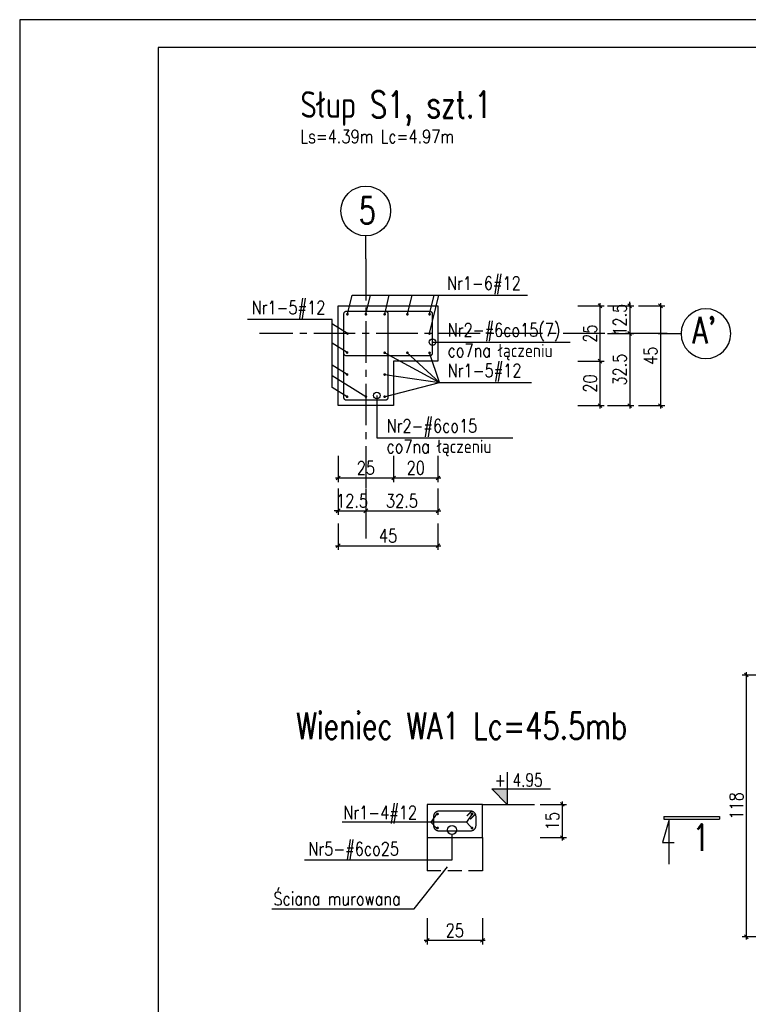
# Model space of a CAD drawing. Header units: millimetres. Extents: x 1295067 to 1326940, y -195766 to -188341.
# Tile 7 of 9: x 1306051 to 1309338, y -192780 to -188341. Entities that reach past the tile are written whole.
import ezdxf
from ezdxf.enums import TextEntityAlignment as Align

# ---------------------------------------------------------------- set-up
doc = ezdxf.new("R2010")
doc.units = ezdxf.units.MM
doc.header["$LTSCALE"] = 250
doc.linetypes.add('CENTER2', pattern=[1.125, 0.75, -0.125, 0.125, -0.125])
doc.linetypes.add('DASHED2', pattern=[0.375, 0.25, -0.125])
for name, color, linetype in [('11 - opisy TXT2', 4, 'Continuous'), ('111 - opisy TXT3', 2, 'Continuous'), ('2 - linie odniesienia opisy', 8, 'Continuous'), ('3 - linia 1', 1, 'Continuous'), ('33 - linia 2', 3, 'Continuous'), ('44 - osie 2', 6, 'CENTER2'), ('55 - cienka przerywana 2', 1, 'DASHED2'), ('8 - zbrojenie', 8, 'Continuous')]:
    doc.layers.add(name, color=color, linetype=linetype)
doc.styles.add('TXT2', font='simplex.shx', dxfattribs={"width": 0.8, "height": 60})
doc.styles.add('TXT3', font='simplex.shx', dxfattribs={"width": 0.8, "height": 120})
doc.dimstyles.new('R1 - centymetry', dxfattribs={"dimtxt": 60, "dimasz": 17.5, "dimexe": 18.75, "dimexo": 18.75, "dimgap": 0.375, "dimtad": 0, "dimdec": 1, "dimlfac": 0.1, "dimrnd": 0.5, "dimdsep": 46, "dimtxsty": 'TXT2', "dimblk1": 'OBLIQUE', "dimblk2": 'OBLIQUE', "dimsah": 1, "dimcen": -0.75, "dimdle": 12.5, "dimclrt": 4, "dimadec": 0, "dimazin": 0, "dimtfac": 0.75, "dimtdec": 1, "dimtix": 1, "dimtmove": 2, "dimatfit": 3, "dimldrblk": 'OBLIQUE', "dimfxl": 100, "dimfxlon": 1, "dimtvp": 0.75, "dimtolj": 1, "dimtzin": 0, "dimarcsym": 0})

# ---------------------------------------------------------------- blocks, each defined once
blk = doc.blocks.new('pozycj-l')
at = {"layer": '111 - opisy TXT3', "linetype": 'Continuous'}
blk.add_circle((-72, -0.2), 37.4, dxfattribs=at)
at = {"layer": '2 - linie odniesienia opisy', "linetype": 'Continuous'}
blk.add_line((0, 0), (-34.6, 0), dxfattribs=at)
at = {"layer": '111 - opisy TXT3', "linetype": 'Continuous', "style": 'TXT2', "width": 0.75}
blk.add_attdef('NR', text='', height=40, dxfattribs=at).set_placement((-71.7, -19.8), align=Align.CENTER)
blk = doc.blocks.new('_OBLIQUE')
at = {"color": 0, "linetype": 'ByBlock'}
blk.add_line((-0.5, -0.5), (0.5, 0.5), dxfattribs=at)
blk = doc.blocks.new('*D65')
at = {"layer": '2 - linie odniesienia opisy', "color": 0, "lineweight": -2, "transparency": 16777216}
for p, q in [((1307487.7, -190307.1), (1307487.7, -190425.8)), ((1307737.7, -190307.1), (1307737.7, -190425.8)), ((1307475.2, -190407.1), (1307750.2, -190407.1))]:
    blk.add_line(p, q, dxfattribs=at)
at = {"layer": 'Defpoints', "color": 0, "transparency": 16777216}
for p in [(1307487.7, -190081.1), (1307737.7, -190081.1), (1307737.7, -190407.1)]:
    blk.add_point(p, dxfattribs=at)
at = {"layer": '2 - linie odniesienia opisy', "color": 0, "linetype": 'ByBlock', "lineweight": -2, "transparency": 16777216, "xscale": 17.5, "yscale": 17.5, "zscale": 17.5, "rotation": 180}
blk.add_blockref('_OBLIQUE', (1307487.7, -190407.1), dxfattribs=at)
at = {"layer": '2 - linie odniesienia opisy', "color": 0, "linetype": 'ByBlock', "lineweight": -2, "transparency": 16777216, "xscale": 17.5, "yscale": 17.5, "zscale": 17.5}
blk.add_blockref('_OBLIQUE', (1307737.7, -190407.1), dxfattribs=at)
at = {"layer": '2 - linie odniesienia opisy', "color": 4, "transparency": 16777216, "insert": (1307612.7, -190362.1), "char_height": 60, "attachment_point": 5, "style": 'TXT2'}
blk.add_mtext('\\A1;25', dxfattribs=at)
blk = doc.blocks.new('*D66')
at = {"layer": '2 - linie odniesienia opisy', "color": 0, "lineweight": -2, "transparency": 16777216}
for p, q in [((1307737.7, -190307.1), (1307737.7, -190425.8)), ((1307937.7, -190307.1), (1307937.7, -190425.8)), ((1307725.2, -190407.1), (1307950.2, -190407.1))]:
    blk.add_line(p, q, dxfattribs=at)
at = {"layer": 'Defpoints', "color": 0, "transparency": 16777216}
for p in [(1307937.7, -189881.1), (1307737.7, -190081.1), (1307937.7, -190407.1)]:
    blk.add_point(p, dxfattribs=at)
at = {"layer": '2 - linie odniesienia opisy', "color": 0, "linetype": 'ByBlock', "lineweight": -2, "transparency": 16777216, "xscale": 17.5, "yscale": 17.5, "zscale": 17.5, "rotation": 180}
blk.add_blockref('_OBLIQUE', (1307737.7, -190407.1), dxfattribs=at)
at = {"layer": '2 - linie odniesienia opisy', "color": 0, "linetype": 'ByBlock', "lineweight": -2, "transparency": 16777216, "xscale": 17.5, "yscale": 17.5, "zscale": 17.5}
blk.add_blockref('_OBLIQUE', (1307937.7, -190407.1), dxfattribs=at)
at = {"layer": '2 - linie odniesienia opisy', "color": 4, "transparency": 16777216, "insert": (1307837.7, -190362.1), "char_height": 60, "attachment_point": 5, "style": 'TXT2'}
blk.add_mtext('\\A1;20', dxfattribs=at)
blk = doc.blocks.new('*D67')
at = {"layer": '2 - linie odniesienia opisy', "color": 0, "lineweight": -2, "transparency": 16777216}
for p, q in [((1307487.7, -190454.8), (1307487.7, -190573.5)), ((1307612.7, -190454.8), (1307612.7, -190573.5)), ((1307487.7, -190554.8), (1307470.2, -190554.8)), ((1307475.2, -190554.8), (1307625.2, -190554.8)), ((1307612.7, -190554.8), (1307630.2, -190554.8))]:
    blk.add_line(p, q, dxfattribs=at)
at = {"layer": 'Defpoints', "color": 0, "transparency": 16777216}
for p in [(1307487.7, -190081.1), (1307612.7, -190081.1), (1307612.7, -190554.8)]:
    blk.add_point(p, dxfattribs=at)
at = {"layer": '2 - linie odniesienia opisy', "color": 0, "linetype": 'ByBlock', "lineweight": -2, "transparency": 16777216, "xscale": 17.5, "yscale": 17.5, "zscale": 17.5}
blk.add_blockref('_OBLIQUE', (1307487.7, -190554.8), dxfattribs=at)
at = {"layer": '2 - linie odniesienia opisy', "color": 0, "linetype": 'ByBlock', "lineweight": -2, "transparency": 16777216, "xscale": 17.5, "yscale": 17.5, "zscale": 17.5, "rotation": 180}
blk.add_blockref('_OBLIQUE', (1307612.7, -190554.8), dxfattribs=at)
at = {"layer": '2 - linie odniesienia opisy', "color": 4, "transparency": 16777216, "insert": (1307550.2, -190509.8), "char_height": 60, "attachment_point": 5, "style": 'TXT2'}
blk.add_mtext('\\A1;12.5', dxfattribs=at)
blk = doc.blocks.new('*D68')
at = {"layer": '2 - linie odniesienia opisy', "color": 0, "lineweight": -2, "transparency": 16777216}
for p, q in [((1307612.7, -190454.8), (1307612.7, -190573.5)), ((1307937.7, -190454.8), (1307937.7, -190573.5)), ((1307600.2, -190554.8), (1307950.2, -190554.8))]:
    blk.add_line(p, q, dxfattribs=at)
at = {"layer": 'Defpoints', "color": 0, "transparency": 16777216}
for p in [(1307937.7, -189881.1), (1307612.7, -190081.1), (1307937.7, -190554.8)]:
    blk.add_point(p, dxfattribs=at)
at = {"layer": '2 - linie odniesienia opisy', "color": 0, "linetype": 'ByBlock', "lineweight": -2, "transparency": 16777216, "xscale": 17.5, "yscale": 17.5, "zscale": 17.5, "rotation": 180}
blk.add_blockref('_OBLIQUE', (1307612.7, -190554.8), dxfattribs=at)
at = {"layer": '2 - linie odniesienia opisy', "color": 0, "linetype": 'ByBlock', "lineweight": -2, "transparency": 16777216, "xscale": 17.5, "yscale": 17.5, "zscale": 17.5}
blk.add_blockref('_OBLIQUE', (1307937.7, -190554.8), dxfattribs=at)
at = {"layer": '2 - linie odniesienia opisy', "color": 4, "transparency": 16777216, "insert": (1307775.2, -190509.8), "char_height": 60, "attachment_point": 5, "style": 'TXT2'}
blk.add_mtext('\\A1;32.5', dxfattribs=at)
blk = doc.blocks.new('*D69')
at = {"layer": '2 - linie odniesienia opisy', "color": 0, "lineweight": -2, "transparency": 16777216}
for p, q in [((1307487.7, -190612.4), (1307487.7, -190731.1)), ((1307937.7, -190612.4), (1307937.7, -190731.1)), ((1307475.2, -190712.4), (1307950.2, -190712.4))]:
    blk.add_line(p, q, dxfattribs=at)
at = {"layer": 'Defpoints', "color": 0, "transparency": 16777216}
for p in [(1307937.7, -189881.1), (1307487.7, -190081.1), (1307937.7, -190712.4)]:
    blk.add_point(p, dxfattribs=at)
at = {"layer": '2 - linie odniesienia opisy', "color": 0, "linetype": 'ByBlock', "lineweight": -2, "transparency": 16777216, "xscale": 17.5, "yscale": 17.5, "zscale": 17.5, "rotation": 180}
blk.add_blockref('_OBLIQUE', (1307487.7, -190712.4), dxfattribs=at)
at = {"layer": '2 - linie odniesienia opisy', "color": 0, "linetype": 'ByBlock', "lineweight": -2, "transparency": 16777216, "xscale": 17.5, "yscale": 17.5, "zscale": 17.5}
blk.add_blockref('_OBLIQUE', (1307937.7, -190712.4), dxfattribs=at)
at = {"layer": '2 - linie odniesienia opisy', "color": 4, "transparency": 16777216, "insert": (1307712.7, -190667.4), "char_height": 60, "attachment_point": 5, "style": 'TXT2'}
blk.add_mtext('\\A1;45', dxfattribs=at)
blk = doc.blocks.new('*D70')
at = {"layer": '2 - linie odniesienia opisy', "color": 0, "lineweight": -2, "transparency": 16777216}
for p, q in [((1308568.6, -189631.1), (1308687.4, -189631.1)), ((1308668.6, -189618.6), (1308668.6, -189893.6)), ((1308568.6, -189881.1), (1308687.4, -189881.1))]:
    blk.add_line(p, q, dxfattribs=at)
at = {"layer": 'Defpoints', "color": 0, "transparency": 16777216}
for p in [(1307940.7, -189631.1), (1307940.7, -189881.1), (1308668.6, -189881.1)]:
    blk.add_point(p, dxfattribs=at)
at = {"layer": '2 - linie odniesienia opisy', "color": 0, "linetype": 'ByBlock', "lineweight": -2, "transparency": 16777216, "xscale": 17.5, "yscale": 17.5, "zscale": 17.5}
for p, rotation in [((1308668.6, -189631.1), 90), ((1308668.6, -189881.1), 270)]:
    blk.add_blockref('_OBLIQUE', p, dxfattribs=dict(at, rotation=rotation))
at = {"layer": '2 - linie odniesienia opisy', "color": 4, "transparency": 16777216, "insert": (1308623.6, -189756.1), "char_height": 60, "attachment_point": 5, "rotation": 90, "style": 'TXT2'}
blk.add_mtext('\\A1;25', dxfattribs=at)
blk = doc.blocks.new('*D71')
at = {"layer": '2 - linie odniesienia opisy', "color": 0, "lineweight": -2, "transparency": 16777216}
for p, q in [((1308668.6, -189868.6), (1308668.6, -190093.6)), ((1308568.6, -189881.1), (1308687.4, -189881.1)), ((1308568.6, -190081.1), (1308687.4, -190081.1))]:
    blk.add_line(p, q, dxfattribs=at)
at = {"layer": 'Defpoints', "color": 0, "transparency": 16777216}
for p in [(1307940.7, -189881.1), (1307737.7, -190081.1), (1308668.6, -190081.1)]:
    blk.add_point(p, dxfattribs=at)
at = {"layer": '2 - linie odniesienia opisy', "color": 0, "linetype": 'ByBlock', "lineweight": -2, "transparency": 16777216, "xscale": 17.5, "yscale": 17.5, "zscale": 17.5}
for p, rotation in [((1308668.6, -189881.1), 90), ((1308668.6, -190081.1), 270)]:
    blk.add_blockref('_OBLIQUE', p, dxfattribs=dict(at, rotation=rotation))
at = {"layer": '2 - linie odniesienia opisy', "color": 4, "transparency": 16777216, "insert": (1308623.6, -189981.1), "char_height": 60, "attachment_point": 5, "rotation": 90, "style": 'TXT2'}
blk.add_mtext('\\A1;20', dxfattribs=at)
blk = doc.blocks.new('*D72')
at = {"layer": '2 - linie odniesienia opisy', "color": 0, "lineweight": -2, "transparency": 16777216}
for p, q in [((1308702.6, -189631.1), (1308821.3, -189631.1)), ((1308802.6, -189631.1), (1308802.6, -189613.6)), ((1308802.6, -189618.6), (1308802.6, -189768.6)), ((1308702.6, -189756.1), (1308821.3, -189756.1)), ((1308802.6, -189756.1), (1308802.6, -189773.6))]:
    blk.add_line(p, q, dxfattribs=at)
at = {"layer": 'Defpoints', "color": 0, "transparency": 16777216}
for p in [(1307937.7, -189631.1), (1307937.7, -189756.1), (1308802.6, -189756.1)]:
    blk.add_point(p, dxfattribs=at)
at = {"layer": '2 - linie odniesienia opisy', "color": 0, "linetype": 'ByBlock', "lineweight": -2, "transparency": 16777216, "xscale": 17.5, "yscale": 17.5, "zscale": 17.5}
for p, rotation in [((1308802.6, -189631.1), 270), ((1308802.6, -189756.1), 90)]:
    blk.add_blockref('_OBLIQUE', p, dxfattribs=dict(at, rotation=rotation))
at = {"layer": '2 - linie odniesienia opisy', "color": 4, "transparency": 16777216, "insert": (1308757.6, -189693.6), "char_height": 60, "attachment_point": 5, "rotation": 90, "style": 'TXT2'}
blk.add_mtext('\\A1;12.5', dxfattribs=at)
blk = doc.blocks.new('*D73')
at = {"layer": '2 - linie odniesienia opisy', "color": 0, "lineweight": -2, "transparency": 16777216}
for p, q in [((1308702.6, -189756.1), (1308821.3, -189756.1)), ((1308802.6, -189743.6), (1308802.6, -190093.6)), ((1308702.6, -190081.1), (1308821.3, -190081.1))]:
    blk.add_line(p, q, dxfattribs=at)
at = {"layer": 'Defpoints', "color": 0, "transparency": 16777216}
for p in [(1307937.7, -189756.1), (1307737.7, -190081.1), (1308802.6, -190081.1)]:
    blk.add_point(p, dxfattribs=at)
at = {"layer": '2 - linie odniesienia opisy', "color": 0, "linetype": 'ByBlock', "lineweight": -2, "transparency": 16777216, "xscale": 17.5, "yscale": 17.5, "zscale": 17.5}
for p, rotation in [((1308802.6, -189756.1), 90), ((1308802.6, -190081.1), 270)]:
    blk.add_blockref('_OBLIQUE', p, dxfattribs=dict(at, rotation=rotation))
at = {"layer": '2 - linie odniesienia opisy', "color": 4, "transparency": 16777216, "insert": (1308757.6, -189918.6), "char_height": 60, "attachment_point": 5, "rotation": 90, "style": 'TXT2'}
blk.add_mtext('\\A1;32.5', dxfattribs=at)
blk = doc.blocks.new('*D74')
at = {"layer": '2 - linie odniesienia opisy', "color": 0, "lineweight": -2, "transparency": 16777216}
for p, q in [((1308841.9, -189631.1), (1308960.6, -189631.1)), ((1308941.9, -189618.6), (1308941.9, -190093.6)), ((1308841.9, -190081.1), (1308960.6, -190081.1))]:
    blk.add_line(p, q, dxfattribs=at)
at = {"layer": 'Defpoints', "color": 0, "transparency": 16777216}
for p in [(1307937.7, -189631.1), (1307737.7, -190081.1), (1308941.9, -190081.1)]:
    blk.add_point(p, dxfattribs=at)
at = {"layer": '2 - linie odniesienia opisy', "color": 0, "linetype": 'ByBlock', "lineweight": -2, "transparency": 16777216, "xscale": 17.5, "yscale": 17.5, "zscale": 17.5}
for p, rotation in [((1308941.9, -189631.1), 90), ((1308941.9, -190081.1), 270)]:
    blk.add_blockref('_OBLIQUE', p, dxfattribs=dict(at, rotation=rotation))
at = {"layer": '2 - linie odniesienia opisy', "color": 4, "transparency": 16777216, "insert": (1308896.9, -189856.1), "char_height": 60, "attachment_point": 5, "rotation": 90, "style": 'TXT2'}
blk.add_mtext('\\A1;45', dxfattribs=at)
blk = doc.blocks.new('*D92')
at = {"layer": '8 - zbrojenie', "color": 0, "lineweight": -2, "transparency": 16777216}
for p, q in [((1307888.6, -192391.3), (1307888.6, -192510.1)), ((1308138.6, -192391.3), (1308138.6, -192510.1)), ((1307876.1, -192491.3), (1308151.1, -192491.3))]:
    blk.add_line(p, q, dxfattribs=at)
at = {"layer": 'Defpoints', "color": 0, "transparency": 16777216}
for p in [(1307888.6, -192028.3), (1308138.6, -192028.3), (1308138.6, -192491.3)]:
    blk.add_point(p, dxfattribs=at)
at = {"layer": '8 - zbrojenie', "color": 0, "linetype": 'ByBlock', "lineweight": -2, "transparency": 16777216, "xscale": 17.5, "yscale": 17.5, "zscale": 17.5, "rotation": 180}
blk.add_blockref('_OBLIQUE', (1307888.6, -192491.3), dxfattribs=at)
at = {"layer": '8 - zbrojenie', "color": 0, "linetype": 'ByBlock', "lineweight": -2, "transparency": 16777216, "xscale": 17.5, "yscale": 17.5, "zscale": 17.5}
blk.add_blockref('_OBLIQUE', (1308138.6, -192491.3), dxfattribs=at)
at = {"layer": '8 - zbrojenie', "color": 4, "transparency": 16777216, "insert": (1308013.6, -192446.3), "char_height": 60, "attachment_point": 5, "style": 'TXT2'}
blk.add_mtext('\\A1;25', dxfattribs=at)
blk = doc.blocks.new('poz')
at = {"layer": '2 - linie odniesienia opisy', "linetype": 'Continuous'}
blk.add_lwpolyline([(0, 58), (0, 0), (-27.4, 28), (78.3, 28)], dxfattribs=at)
at = {"layer": '2 - linie odniesienia opisy', "color": 4, "linetype": 'Continuous', "style": 'TXT2', "width": 0.75}
blk.add_attdef('POZ', (-29.7, 32), '', height=24, dxfattribs=at)
blk = doc.blocks.new('*D93')
at = {"layer": '2 - linie odniesienia opisy', "color": 0, "lineweight": -2, "transparency": 16777216}
for p, q in [((1308498.6, -191865.8), (1308498.6, -192040.8)), ((1308398.6, -191878.3), (1308517.4, -191878.3)), ((1308398.6, -192028.3), (1308517.4, -192028.3))]:
    blk.add_line(p, q, dxfattribs=at)
at = {"layer": 'Defpoints', "color": 0, "transparency": 16777216}
for p in [(1308138.6, -191878.3), (1308138.6, -192028.3), (1308498.6, -192028.3)]:
    blk.add_point(p, dxfattribs=at)
at = {"layer": '2 - linie odniesienia opisy', "color": 0, "linetype": 'ByBlock', "lineweight": -2, "transparency": 16777216, "xscale": 17.5, "yscale": 17.5, "zscale": 17.5}
for p, rotation in [((1308498.6, -191878.3), 90), ((1308498.6, -192028.3), 270)]:
    blk.add_blockref('_OBLIQUE', p, dxfattribs=dict(at, rotation=rotation))
at = {"layer": '2 - linie odniesienia opisy', "color": 4, "transparency": 16777216, "insert": (1308453.6, -191953.3), "char_height": 60, "attachment_point": 5, "rotation": 90, "style": 'TXT2'}
blk.add_mtext('\\A1;15', dxfattribs=at)
blk = doc.blocks.new('P7')
at = {"layer": '111 - opisy TXT3', "linetype": 'Continuous'}
for p, q in [((0, 0), (-12.3, -41.7)), ((-9.6, 5.1), (90.8, 5.1)), ((-9.6, 5.1), (-9.6, 0.1)), ((-9.6, 0.1), (90.8, 0.1)), ((0, -80.9), (0, 0)), ((90.8, 5.1), (90.8, 0.1)), ((-12.3, -41.7), (9.2, -41.7))]:
    blk.add_line(p, q, dxfattribs=at)
at = {"layer": '111 - opisy TXT3', "style": 'TXT3', "width": 0.8}
blk.add_attdef('NR', (24.3, -56.4), '', height=48, dxfattribs=at)
blk = doc.blocks.new('*D125')
at = {"layer": '2 - linie odniesienia opisy', "color": 0, "lineweight": -2, "transparency": 16777216}
for p, q in [((1309328.6, -191282.9), (1309328.6, -192487.9)), ((1309428.6, -191295.4), (1309309.9, -191295.4)), ((1309428.6, -192475.4), (1309309.9, -192475.4))]:
    blk.add_line(p, q, dxfattribs=at)
at = {"layer": 'Defpoints', "color": 0, "transparency": 16777216}
for p in [(1310137.9, -191295.4), (1309328.6, -192475.4), (1310137.9, -192475.4)]:
    blk.add_point(p, dxfattribs=at)
at = {"layer": '2 - linie odniesienia opisy', "color": 0, "linetype": 'ByBlock', "lineweight": -2, "transparency": 16777216, "xscale": 17.5, "yscale": 17.5, "zscale": 17.5}
for p, rotation in [((1309328.6, -191295.4), 90), ((1309328.6, -192475.4), 270)]:
    blk.add_blockref('_OBLIQUE', p, dxfattribs=dict(at, rotation=rotation))
at = {"layer": '2 - linie odniesienia opisy', "color": 4, "transparency": 16777216, "insert": (1309283.6, -191885.4), "char_height": 60, "attachment_point": 5, "rotation": 90, "style": 'TXT2'}
blk.add_mtext('\\A1;118', dxfattribs=at)

msp = doc.modelspace()

# ---------------------------------------------------------------- hatches: boundary and pattern name
at = {"layer": '2 - linie odniesienia opisy'}
msp.add_hatch(color=256, dxfattribs=at).paths.add_polyline_path([(1308181.2, -191808.34), (1308249.6, -191878.34), (1308249.6, -191808.34)])

# ---------------------------------------------------------------- linework, layer by layer
at = {"layer": '111 - opisy TXT3'}
msp.add_lwpolyline([(1306676.12, -195641.39), (1316426.12, -195641.39), (1316426.12, -188466.39), (1306676.12, -188466.39)], close=True, dxfattribs=at)
at = {"layer": '2 - linie odniesienia opisy'}
for p, q in [((1307933.81, -191918.35), (1307906.24, -191958.34)), ((1308094.96, -191916.6), (1308066.02, -191958.34)), ((1308066.02, -191958.34), (1307504.93, -191958.34)), ((1307933.81, -191988.34), (1307906.24, -191958.34)), ((1308094.96, -191990.08), (1308066.02, -191958.34)), ((1308001.13, -192128.48), (1308001.13, -192013.34)), ((1307335.62, -192128.48), (1308001.13, -192128.48))]:
    msp.add_line(p, q, dxfattribs=at)
msp.add_lwpolyline([(1306051.12, -195766.39), (1316551.12, -195766.39), (1316551.12, -188341.39), (1306051.12, -188341.39)], close=True, dxfattribs=at)
for points in [[(1307529.36, -189669.17), (1307550.36, -189583.34)], [(1307550.36, -189583.34), (1308341.45, -189583.34)], [(1307612.72, -189669.17), (1307633.72, -189583.34)], [(1307697.38, -189669.17), (1307718.38, -189583.34)], [(1307799.91, -189669.17), (1307820.91, -189583.34)], [(1307899.91, -189669.17), (1307920.91, -189583.34)], [(1307899.91, -189756.06), (1307942.17, -189583.34)], [(1307460.32, -189999.25), (1307460.32, -189693.07), (1307078.26, -189693.07)], [(1307529.36, -189756.06), (1307461.67, -189714.49)], [(1307528.01, -189841.73), (1307460.32, -189800.15)], [(1307912.72, -189794.48), (1308534.34, -189794.48)], [(1307694.48, -190041.35), (1307944.39, -189977.03), (1307899.91, -189842.96)], [(1307697.38, -189842.96), (1307944.39, -189977.03)], [(1307697.44, -189940.83), (1307944.39, -189977.03), (1307797.71, -189840.92)], [(1307528.01, -189940.83), (1307460.32, -189899.25)], [(1307612.72, -190040.83), (1307460.32, -189947.22)], [(1307528.01, -190040.83), (1307460.32, -189999.25)], [(1307944.39, -189977.03), (1308359.09, -189977.03)], [(1307662.15, -190034.96), (1307662.15, -190226.66), (1308275.41, -190226.66)], [(1308138.62, -191878.34), (1308372.93, -191878.34)], [(1307188.01, -192349.24), (1307831.12, -192349.24), (1307980.17, -192160.48)]]:
    msp.add_lwpolyline(points, dxfattribs=at)
for points in [[(1307524.72, -190056.06, 6, 6, 0), (1307700.72, -190056.06, 6, 6, 0.4142136), (1307712.72, -190044.06, 6, 6, 0), (1307712.72, -189668.06, 6, 6, 0.4142136), (1307700.72, -189656.06, 6, 6, 0), (1307524.72, -189656.06, 6, 6, 0.4142136), (1307512.72, -189668.06, 6, 6, 0), (1307512.72, -190044.06, 6, 6, 0.4142136)], [(1307512.72, -189668.06, 6, 6, 0), (1307512.72, -189844.06, 6, 6, 0.4142136), (1307524.72, -189856.06, 6, 6, 0), (1307900.72, -189856.06, 6, 6, 0.4142136), (1307912.72, -189844.06, 6, 6, 0), (1307912.72, -189668.06, 6, 6, 0.4142136), (1307900.72, -189656.06, 6, 6, 0), (1307524.72, -189656.06, 6, 6, 0.4142136)]]:
    msp.add_lwpolyline(points, format="xyseb", close=True, dxfattribs=at)
at = {"layer": '2 - linie odniesienia opisy', "const_width": 6}
for points in [[(1307532.36, -189669.17, -1), (1307526.36, -189669.17, -1)], [(1307615.72, -189669.17, -1), (1307609.72, -189669.17, -1)], [(1307700.38, -189669.17, -1), (1307694.38, -189669.17, -1)], [(1307802.91, -189669.17, -1), (1307796.91, -189669.17, -1)], [(1307902.91, -189669.17, -1), (1307896.91, -189669.17, -1)], [(1307532.36, -189756.06, -1), (1307526.36, -189756.06, -1)], [(1307902.91, -189756.06, 1), (1307896.91, -189756.06, 1)], [(1307525.01, -189841.73, 1), (1307531.01, -189841.73, 1)], [(1307700.38, -189842.96, 1), (1307694.38, -189842.96, 1)], [(1307802.91, -189842.96, 1), (1307796.91, -189842.96, 1)], [(1307902.91, -189842.96, 1), (1307896.91, -189842.96, 1)], [(1307525.01, -189940.83, 1), (1307531.01, -189940.83, 1)], [(1307700.44, -189940.83, -1), (1307694.44, -189940.83, -1)], [(1307525.01, -190040.83, 1), (1307531.01, -190040.83, 1)], [(1307615.72, -190040.83, -1), (1307609.72, -190040.83, -1)], [(1307700.44, -190040.83, -1), (1307694.44, -190040.83, -1)]]:
    msp.add_lwpolyline(points, format="xyb", close=True, dxfattribs=at)
at = {"layer": '2 - linie odniesienia opisy'}
for centre, radius in [((1307912.72, -189794.48), 14.73), ((1307662.15, -190034.96), 14.73), ((1308001.13, -191993.34), 20.29)]:
    msp.add_circle(centre, radius, dxfattribs=at)
at = {"layer": '3 - linia 1'}
for points in [[(1307888.62, -192028.34), (1307888.62, -192178.34)], [(1308138.62, -192028.34), (1308138.62, -192028.34), (1308138.62, -192178.34)]]:
    msp.add_lwpolyline(points, dxfattribs=at)
at = {"layer": '33 - linia 2'}
msp.add_lwpolyline([(1307487.72, -190081.06), (1307487.72, -189631.06), (1307937.72, -189631.06), (1307937.72, -189881.06), (1307737.72, -189881.06), (1307737.72, -190081.06)], close=True, dxfattribs=at)
at = {"layer": '33 - linia 2', "ltscale": 10}
msp.add_lwpolyline([(1307888.62, -192028.34), (1308138.62, -192028.34), (1308138.62, -191878.34), (1307888.62, -191878.34), (1307888.62, -192028.34)], dxfattribs=at)
at = {"layer": '44 - osie 2'}
for p, q in [((1307612.72, -189419.61), (1307612.72, -190679.86)), ((1308971.26, -189756.06), (1307132.81, -189756.06))]:
    msp.add_line(p, q, dxfattribs=at)
at = {"layer": '55 - cienka przerywana 2'}
msp.add_lwpolyline([(1308138.62, -192178.34), (1307888.62, -192178.34)], dxfattribs=at)
at = {"layer": '8 - zbrojenie', "const_width": 6}
for points in [[(1308108.62, -191932.34), (1308108.62, -191974.34, -0.4142136), (1308084.62, -191998.34), (1307942.62, -191998.34, -0.4142136), (1307918.62, -191974.34), (1307918.62, -191932.34, -0.4142136), (1307942.62, -191908.34), (1308084.62, -191908.34, -0.4142136)], [(1307938.81, -191921.83, -1), (1307932.81, -191921.83, -1)], [(1308088.42, -191921.83, 1), (1308094.42, -191921.83, 1)], [(1307938.81, -191984.85, 1), (1307932.81, -191984.85, 1)], [(1308088.42, -191984.85, -1), (1308094.42, -191984.85, -1)]]:
    msp.add_lwpolyline(points, format="xyb", close=True, dxfattribs=at)
for points in [[(1308090.26, -191909.02), (1308068.2, -191931.08)], [(1308105.1, -191923.86), (1308083.04, -191945.92)]]:
    msp.add_lwpolyline(points, dxfattribs=at)

# ---------------------------------------------------------------- block references
at = {"layer": '2 - linie odniesienia opisy'}
ref = msp.add_blockref('pozycj-l', (1307612.72, -189419.61), dxfattribs=dict(at, xscale=3, yscale=3, zscale=3, rotation=270))
ref.add_attrib('NR', '5', dxfattribs={"layer": '111 - opisy TXT3', "linetype": 'Continuous', "height": 120, "style": 'TXT2', "width": 0.75}).set_placement((1307619.13, -189261.55), align=Align.CENTER)
ref = msp.add_blockref('pozycj-l', (1308930.46, -189756.06), dxfattribs=dict(at, xscale=-3, yscale=3, zscale=3))
ref.add_attrib('NR', "A'", dxfattribs={"layer": '111 - opisy TXT3', "linetype": 'Continuous', "height": 120, "style": 'TXT2', "width": 0.75}).set_placement((1309138.31, -189801.21), align=Align.CENTER)
ref = msp.add_blockref('poz', (1308249.62, -191878.34), dxfattribs=dict(at, xscale=2.5, yscale=2.5, zscale=2.5))
ref.add_attrib('POZ', '+ 4.95', (1308193.53, -191798.55), dxfattribs={"color": 4, "linetype": 'Continuous', "height": 60, "style": 'TXT2', "width": 0.75})
ref = msp.add_blockref('P7', (1308980.75, -191945.91), dxfattribs=dict(at, xscale=2.5, yscale=2.5, zscale=2.5))
ref.add_attrib('NR', '1', (1309083.41, -192087.21), dxfattribs={"layer": '111 - opisy TXT3', "height": 120, "style": 'TXT3', "width": 0.8})

# ---------------------------------------------------------------- texts
at = {"layer": '11 - opisy TXT2', "style": 'TXT2', "width": 0.8}
for s, p in [('Ls=4.39m Lc=4.97m', (1307317.08, -188897.62)), ('Nr1-6#12', (1307977.92, -189558.91)), ('Nr1-5#12', (1307096.79, -189668.64)), ('Nr2-#6co15(7)', (1307981.26, -189770.06)), ('co7na łączeniu', (1307981.26, -189862.57)), ('Nr1-5#12', (1307981.26, -189952.61)), ('Nr2-#6co15', (1307705.68, -190202.24)), ('co7na łączeniu', (1307705.68, -190294.75)), ('Nr1-4#12', (1307510.28, -191945.15)), ('Nr5-#6co25', (1307352.68, -192108.48)), ('Ściana murowana', (1307195.56, -192333.51))]:
    msp.add_text(s, height=60, dxfattribs=at).set_placement(p)
at = {"layer": '111 - opisy TXT3', "style": 'TXT3', "width": 0.75}
for s, p in [('Słup S1, szt.1', (1307317.45, -188783.72)), ('Wieniec WA1 Lc=45.5mb', (1307298.29, -191584.63))]:
    msp.add_text(s, height=120, dxfattribs=at).set_placement(p)

# ---------------------------------------------------------------- dimensions: what is measured, and where the dimension line sits
at = {"layer": '2 - linie odniesienia opisy'}
for base, p1, p2, picture, middle in [((1308941.89, -190081.06), (1307937.72, -189631.06), (1307737.72, -190081.06), '*D74', (1308896.89, -189856.06)), ((1308802.56, -189756.06), (1307937.72, -189631.06), (1307937.72, -189756.06), '*D72', (1308757.56, -189693.56)), ((1308668.61, -189881.06), (1307940.71, -189631.06), (1307940.71, -189881.06), '*D70', (1308623.61, -189756.06)), ((1308802.56, -190081.06), (1307937.72, -189756.06), (1307737.72, -190081.06), '*D73', (1308757.56, -189918.56)), ((1308668.61, -190081.06), (1307940.71, -189881.06), (1307737.72, -190081.06), '*D71', (1308623.61, -189981.06)), ((1309328.63, -192475.45), (1310137.94, -191295.45), (1310137.94, -192475.45), '*D125', (1309283.63, -191885.45)), ((1308498.63, -192028.34), (1308138.62, -191878.34), (1308138.62, -192028.34), '*D93', (1308453.63, -191953.34))]:
    dim = msp.add_linear_dim(base=base, p1=p1, p2=p2, angle=90, dimstyle='R1 - centymetry', dxfattribs=at)
    dim.commit()
    dim.dimension.update_dxf_attribs({"geometry": picture, "text_midpoint": middle})
for base, p1, p2, picture, middle in [((1307937.72, -190712.37), (1307487.72, -190081.06), (1307937.72, -189881.06), '*D69', (1307712.72, -190667.37)), ((1307937.72, -190554.77), (1307612.72, -190081.06), (1307937.72, -189881.06), '*D68', (1307775.22, -190509.77)), ((1307937.72, -190407.06), (1307737.72, -190081.06), (1307937.72, -189881.06), '*D66', (1307837.72, -190362.06)), ((1307612.72, -190554.77), (1307487.72, -190081.06), (1307612.72, -190081.06), '*D67', (1307550.22, -190509.77)), ((1307737.72, -190407.06), (1307487.72, -190081.06), (1307737.72, -190081.06), '*D65', (1307612.72, -190362.06))]:
    dim = msp.add_linear_dim(base=base, p1=p1, p2=p2, dimstyle='R1 - centymetry', dxfattribs=at)
    dim.commit()
    dim.dimension.update_dxf_attribs({"geometry": picture, "text_midpoint": middle})
at = {"layer": '8 - zbrojenie'}
dim = msp.add_linear_dim(base=(1308138.62, -192491.31), p1=(1307888.62, -192028.34), p2=(1308138.62, -192028.34), dimstyle='R1 - centymetry', dxfattribs=at)
dim.commit()
dim.dimension.update_dxf_attribs({"geometry": '*D92', "text_midpoint": (1308013.62, -192446.31)})

doc.saveas('drawing.dxf')
